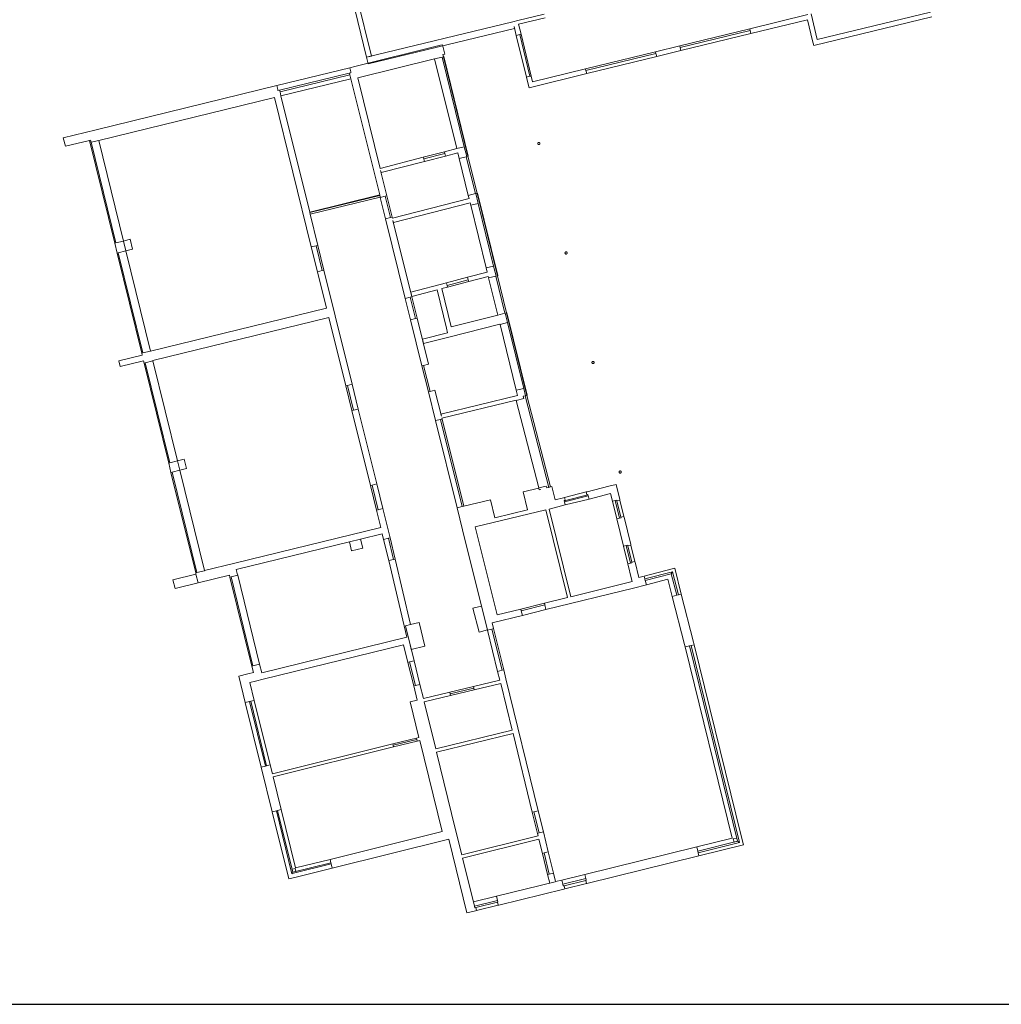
# Model space of a CAD drawing. Header units: metres. Extents: x 0 to 0.84, y 0 to 0.594.
# Tile 27 of 29: x 0.688 to 0.746, y 0.21 to 0.268. Entities that reach past the tile are written whole.
import ezdxf

# ---------------------------------------------------------------- set-up
doc = ezdxf.new("R2010")
doc.units = ezdxf.units.M
doc.linetypes.add('Cerchovana', pattern=[0.27, 0.15, -0.06, 0, -0.06])
doc.linetypes.add('Teckovana 0.5x', pattern=[0.04, 0, -0.04])
for name, color, linetype, lineweight in [('Architektur Allgemein', 7, 'Continuous', 25), ('Fensterbrüstung', 7, 'Continuous', 25), ('Legende_ Beschreibung', 7, 'Continuous', 25), ('Seitenfläche', 7, 'Continuous', 25), ('Stütze', 7, 'Continuous', 50), ('Wand', 7, 'Continuous', 50), ('Wand Mauerwerk tragend', 7, 'Continuous', 70)]:
    doc.layers.add(name, color=color, linetype=linetype, lineweight=lineweight)

msp = doc.modelspace()

# ---------------------------------------------------------------- linework, layer by layer
at = {"layer": 'Architektur Allgemein', "color": 7, "linetype": 'Continuous', "lineweight": 13, "transparency": 33554687}
for p, q in [((0.730069, 0.219789), (0.729868, 0.219739)), ((0.730069, 0.219789), (0.729868, 0.219739)), ((0.729868, 0.219739), (0.729914, 0.219552)), ((0.729868, 0.219739), (0.729868, 0.219739)), ((0.729914, 0.219552), (0.729868, 0.219739)), ((0.729914, 0.219552), (0.730115, 0.219601)), ((0.730115, 0.219601), (0.729914, 0.219552)), ((0.729914, 0.219552), (0.729914, 0.219552)), ((0.730115, 0.219601), (0.730069, 0.219789)), ((0.730069, 0.219789), (0.730069, 0.219789)), ((0.730069, 0.219789), (0.730115, 0.219601)), ((0.730115, 0.219601), (0.730115, 0.219601)), ((0.704056, 0.218004), (0.703876, 0.21796)), ((0.704056, 0.218004), (0.703876, 0.21796)), ((0.703876, 0.21796), (0.703918, 0.217786)), ((0.703876, 0.21796), (0.703876, 0.21796)), ((0.703918, 0.217786), (0.703876, 0.21796)), ((0.703918, 0.217786), (0.704098, 0.21783)), ((0.704098, 0.21783), (0.703918, 0.217786)), ((0.703918, 0.217786), (0.703918, 0.217786)), ((0.704098, 0.21783), (0.704056, 0.218004)), ((0.704056, 0.218004), (0.704056, 0.218004)), ((0.704056, 0.218004), (0.704098, 0.21783)), ((0.704098, 0.21783), (0.704098, 0.21783))]:
    msp.add_line(p, q, dxfattribs=at)
at = {"layer": 'Fensterbrüstung', "color": 7, "linetype": 'Cerchovana', "lineweight": 13, "transparency": 33554687}
for p, q in [((0.721121, 0.217651), (0.719761, 0.217317)), ((0.719947, 0.216803), (0.721223, 0.217118)), ((0.715919, 0.216371), (0.71456, 0.216036)), ((0.714745, 0.215522), (0.716021, 0.215837))]:
    msp.add_line(p, q, dxfattribs=at)
at = {"layer": 'Legende_ Beschreibung', "color": 7, "linetype": 'Continuous', "lineweight": 25, "transparency": 33554687}
msp.add_line((0.655, 0.21), (0.83, 0.21), dxfattribs=at)
at = {"layer": 'Seitenfläche', "color": 7, "linetype": 'Continuous', "lineweight": 13, "transparency": 33554687}
for p, q in [((0.712789, 0.265828), (0.712762, 0.265939)), ((0.712762, 0.265939), (0.712789, 0.265828)), ((0.714239, 0.259949), (0.712789, 0.265828)), ((0.712789, 0.265828), (0.714239, 0.259949)), ((0.715972, 0.252916), (0.714776, 0.257771)), ((0.714776, 0.257771), (0.715972, 0.252916)), ((0.71771, 0.245869), (0.716512, 0.250725)), ((0.716512, 0.250725), (0.71771, 0.245869))]:
    msp.add_line(p, q, dxfattribs=at)
at = {"layer": 'Stütze', "color": 7, "linetype": 'Continuous', "lineweight": 13, "transparency": 33554687}
for p, q in [((0.718349, 0.260717), (0.718347, 0.260706)), ((0.718347, 0.260706), (0.718347, 0.260695)), ((0.718347, 0.260695), (0.718349, 0.260684)), ((0.718352, 0.260728), (0.718349, 0.260717)), ((0.718349, 0.260684), (0.718352, 0.260673)), ((0.718358, 0.260737), (0.718352, 0.260728)), ((0.718352, 0.260673), (0.718358, 0.260663)), ((0.718365, 0.260746), (0.718358, 0.260737)), ((0.718358, 0.260663), (0.718365, 0.260655)), ((0.718374, 0.260753), (0.718365, 0.260746)), ((0.718365, 0.260655), (0.718374, 0.260648)), ((0.718384, 0.260759), (0.718374, 0.260753)), ((0.718374, 0.260648), (0.718384, 0.260642)), ((0.718394, 0.260763), (0.718384, 0.260759)), ((0.718384, 0.260642), (0.718394, 0.260638)), ((0.718405, 0.260764), (0.718394, 0.260763)), ((0.718394, 0.260638), (0.718405, 0.260636)), ((0.718416, 0.260764), (0.718405, 0.260764)), ((0.718405, 0.260636), (0.718416, 0.260636)), ((0.718427, 0.260763), (0.718416, 0.260764)), ((0.718416, 0.260636), (0.718427, 0.260638)), ((0.718438, 0.260759), (0.718427, 0.260763)), ((0.718427, 0.260638), (0.718438, 0.260642)), ((0.718448, 0.260753), (0.718438, 0.260759)), ((0.718438, 0.260642), (0.718448, 0.260648)), ((0.718456, 0.260746), (0.718448, 0.260753)), ((0.718448, 0.260648), (0.718456, 0.260655)), ((0.718464, 0.260737), (0.718456, 0.260746)), ((0.718456, 0.260655), (0.718464, 0.260663)), ((0.718469, 0.260728), (0.718464, 0.260737)), ((0.718464, 0.260663), (0.718469, 0.260673)), ((0.718473, 0.260717), (0.718469, 0.260728)), ((0.718469, 0.260673), (0.718473, 0.260684)), ((0.718475, 0.260706), (0.718473, 0.260717)), ((0.718473, 0.260684), (0.718475, 0.260695)), ((0.718475, 0.260695), (0.718475, 0.260706)), ((0.694341, 0.255059), (0.693938, 0.25496)), ((0.693938, 0.25496), (0.694081, 0.254376)), ((0.694484, 0.254475), (0.694341, 0.255059)), ((0.694081, 0.254376), (0.694082, 0.254376)), ((0.694082, 0.254376), (0.694484, 0.254475)), ((0.719956, 0.254272), (0.719954, 0.254261)), ((0.719954, 0.254261), (0.719954, 0.25425)), ((0.719954, 0.25425), (0.719956, 0.254239)), ((0.71996, 0.254283), (0.719956, 0.254272)), ((0.719956, 0.254239), (0.71996, 0.254229)), ((0.719966, 0.254293), (0.71996, 0.254283)), ((0.71996, 0.254229), (0.719966, 0.254219)), ((0.719973, 0.254301), (0.719966, 0.254293)), ((0.719966, 0.254219), (0.719973, 0.25421)), ((0.719982, 0.254309), (0.719973, 0.254301)), ((0.719973, 0.25421), (0.719982, 0.254203)), ((0.719991, 0.254314), (0.719982, 0.254309)), ((0.719982, 0.254203), (0.719991, 0.254197)), ((0.720002, 0.254318), (0.719991, 0.254314)), ((0.719991, 0.254197), (0.720002, 0.254193)), ((0.720013, 0.25432), (0.720002, 0.254318)), ((0.720002, 0.254193), (0.720013, 0.254192)), ((0.720024, 0.25432), (0.720013, 0.25432)), ((0.720013, 0.254192), (0.720024, 0.254192)), ((0.720035, 0.254318), (0.720024, 0.25432)), ((0.720024, 0.254192), (0.720035, 0.254193)), ((0.720046, 0.254314), (0.720035, 0.254318)), ((0.720035, 0.254193), (0.720046, 0.254197)), ((0.720055, 0.254309), (0.720046, 0.254314)), ((0.720046, 0.254197), (0.720055, 0.254203)), ((0.720064, 0.254301), (0.720055, 0.254309)), ((0.720055, 0.254203), (0.720064, 0.25421)), ((0.720071, 0.254293), (0.720064, 0.254301)), ((0.720064, 0.25421), (0.720071, 0.254219)), ((0.720077, 0.254283), (0.720071, 0.254293)), ((0.720071, 0.254219), (0.720077, 0.254229)), ((0.720081, 0.254272), (0.720077, 0.254283)), ((0.720077, 0.254229), (0.720081, 0.254239)), ((0.720083, 0.254261), (0.720081, 0.254272)), ((0.720081, 0.254239), (0.720083, 0.25425)), ((0.720083, 0.25425), (0.720083, 0.254261)), ((0.721544, 0.24782), (0.721542, 0.247809)), ((0.721542, 0.247809), (0.721542, 0.247798)), ((0.721542, 0.247798), (0.721544, 0.247787)), ((0.721548, 0.247831), (0.721544, 0.24782)), ((0.721544, 0.247787), (0.721548, 0.247777)), ((0.721554, 0.247841), (0.721548, 0.247831)), ((0.721548, 0.247777), (0.721554, 0.247767)), ((0.721561, 0.247849), (0.721554, 0.247841)), ((0.721554, 0.247767), (0.721561, 0.247758)), ((0.72157, 0.247857), (0.721561, 0.247849)), ((0.721561, 0.247758), (0.72157, 0.247751)), ((0.721579, 0.247862), (0.72157, 0.247857)), ((0.72157, 0.247751), (0.721579, 0.247745)), ((0.72159, 0.247866), (0.721579, 0.247862)), ((0.721579, 0.247745), (0.72159, 0.247742)), ((0.721601, 0.247868), (0.72159, 0.247866)), ((0.72159, 0.247742), (0.721601, 0.24774)), ((0.721612, 0.247868), (0.721601, 0.247868)), ((0.721601, 0.24774), (0.721612, 0.24774)), ((0.721623, 0.247866), (0.721612, 0.247868)), ((0.721612, 0.24774), (0.721623, 0.247742)), ((0.721634, 0.247862), (0.721623, 0.247866)), ((0.721623, 0.247742), (0.721634, 0.247745)), ((0.721644, 0.247857), (0.721634, 0.247862)), ((0.721634, 0.247745), (0.721644, 0.247751)), ((0.721652, 0.247849), (0.721644, 0.247857)), ((0.721644, 0.247751), (0.721652, 0.247758)), ((0.721659, 0.247841), (0.721652, 0.247849)), ((0.721652, 0.247758), (0.721659, 0.247767)), ((0.721665, 0.247831), (0.721659, 0.247841)), ((0.721659, 0.247767), (0.721665, 0.247777)), ((0.721669, 0.24782), (0.721665, 0.247831)), ((0.721665, 0.247777), (0.721669, 0.247787)), ((0.721671, 0.247809), (0.721669, 0.24782)), ((0.721669, 0.247787), (0.721671, 0.247798)), ((0.721671, 0.247798), (0.721671, 0.247809)), ((0.697524, 0.242101), (0.697122, 0.242003)), ((0.697122, 0.242003), (0.697255, 0.24146)), ((0.697657, 0.241558), (0.697524, 0.242101)), ((0.697255, 0.24146), (0.697657, 0.241558)), ((0.697255, 0.24146), (0.697255, 0.24146)), ((0.723143, 0.24137), (0.723142, 0.241359)), ((0.723142, 0.241359), (0.723142, 0.241348)), ((0.723142, 0.241348), (0.723143, 0.241337)), ((0.723147, 0.241381), (0.723143, 0.24137)), ((0.723143, 0.241337), (0.723147, 0.241326)), ((0.723153, 0.241391), (0.723147, 0.241381)), ((0.723147, 0.241326), (0.723153, 0.241317)), ((0.72316, 0.241399), (0.723153, 0.241391)), ((0.723153, 0.241317), (0.72316, 0.241308)), ((0.723169, 0.241406), (0.72316, 0.241399)), ((0.72316, 0.241308), (0.723169, 0.241301)), ((0.723178, 0.241412), (0.723169, 0.241406)), ((0.723169, 0.241301), (0.723178, 0.241295)), ((0.723189, 0.241416), (0.723178, 0.241412)), ((0.723178, 0.241295), (0.723189, 0.241291)), ((0.7232, 0.241418), (0.723189, 0.241416)), ((0.723189, 0.241291), (0.7232, 0.241289)), ((0.723211, 0.241418), (0.7232, 0.241418)), ((0.7232, 0.241289), (0.723211, 0.241289)), ((0.723222, 0.241416), (0.723211, 0.241418)), ((0.723211, 0.241289), (0.723222, 0.241291)), ((0.723233, 0.241412), (0.723222, 0.241416)), ((0.723222, 0.241291), (0.723233, 0.241295)), ((0.723243, 0.241406), (0.723233, 0.241412)), ((0.723233, 0.241295), (0.723243, 0.241301)), ((0.723251, 0.241399), (0.723243, 0.241406)), ((0.723243, 0.241301), (0.723251, 0.241308)), ((0.723259, 0.241391), (0.723251, 0.241399)), ((0.723251, 0.241308), (0.723259, 0.241317)), ((0.723264, 0.241381), (0.723259, 0.241391)), ((0.723259, 0.241317), (0.723264, 0.241326)), ((0.723268, 0.24137), (0.723264, 0.241381)), ((0.723264, 0.241326), (0.723268, 0.241337)), ((0.72327, 0.241359), (0.723268, 0.24137)), ((0.723268, 0.241337), (0.72327, 0.241348)), ((0.72327, 0.241348), (0.72327, 0.241359)), ((0.707907, 0.237398), (0.707255, 0.237238)), ((0.707255, 0.237238), (0.707384, 0.236711)), ((0.708037, 0.236871), (0.707907, 0.237398)), ((0.707384, 0.236711), (0.708037, 0.236871)), ((0.715032, 0.233456), (0.714533, 0.233329)), ((0.714533, 0.233329), (0.714889, 0.231927)), ((0.715387, 0.232053), (0.715032, 0.233456)), ((0.710862, 0.232373), (0.710555, 0.232297)), ((0.710555, 0.232297), (0.710716, 0.231643)), ((0.71136, 0.232496), (0.710862, 0.232373)), ((0.711706, 0.231091), (0.71136, 0.232496)), ((0.714889, 0.231927), (0.715387, 0.232053)), ((0.715387, 0.232053), (0.715387, 0.232053)), ((0.710716, 0.231643), (0.710809, 0.231269)), ((0.710809, 0.231269), (0.710902, 0.230893)), ((0.710902, 0.230893), (0.711706, 0.231091))]:
    msp.add_line(p, q, dxfattribs=at)
at = {"layer": 'Wand', "color": 7, "linetype": 'Continuous', "lineweight": 13, "transparency": 33554687}
for p, q in [((0.705975, 0.275224), (0.70827, 0.265781)), ((0.708548, 0.265848), (0.706253, 0.275292)), ((0.718727, 0.268316), (0.717169, 0.267941)), ((0.71722, 0.267733), (0.718777, 0.268108)), ((0.734269, 0.268294), (0.730841, 0.267458)), ((0.730909, 0.26718), (0.73424, 0.267992)), ((0.73424, 0.267992), (0.73454, 0.266757)), ((0.734818, 0.266825), (0.73445, 0.268338)), ((0.734607, 0.266479), (0.741562, 0.26817)), ((0.741495, 0.268447), (0.734818, 0.266825)), ((0.716891, 0.267874), (0.70827, 0.265781)), ((0.708365, 0.265392), (0.716986, 0.267485)), ((0.717169, 0.267941), (0.716891, 0.267874)), ((0.716891, 0.267874), (0.716891, 0.267874)), ((0.716986, 0.267485), (0.716959, 0.267596)), ((0.716959, 0.267596), (0.717087, 0.267068)), ((0.717365, 0.267136), (0.71722, 0.267733)), ((0.730865, 0.26736), (0.730841, 0.267458)), ((0.717295, 0.267119), (0.717087, 0.267068)), ((0.717365, 0.267136), (0.717295, 0.267119)), ((0.730909, 0.26718), (0.730865, 0.26736)), ((0.712625, 0.266494), (0.707578, 0.265238)), ((0.712736, 0.266522), (0.712625, 0.266494)), ((0.712874, 0.265967), (0.712736, 0.266522)), ((0.726719, 0.266452), (0.72529, 0.266103)), ((0.726719, 0.266452), (0.726743, 0.266355)), ((0.726743, 0.266355), (0.726787, 0.266174)), ((0.73454, 0.266757), (0.734607, 0.266479)), ((0.707742, 0.264572), (0.71227, 0.265699)), ((0.70827, 0.265781), (0.708548, 0.265848)), ((0.70827, 0.265781), (0.708365, 0.265392)), ((0.71227, 0.265699), (0.712272, 0.265688)), ((0.712716, 0.265797), (0.712272, 0.265688)), ((0.712792, 0.265816), (0.712716, 0.265797)), ((0.712762, 0.265939), (0.712874, 0.265967)), ((0.712789, 0.265828), (0.712762, 0.265939)), ((0.712792, 0.265816), (0.712789, 0.265828)), ((0.725313, 0.266006), (0.72529, 0.266103)), ((0.725357, 0.265826), (0.725313, 0.266006)), ((0.725357, 0.265826), (0.726787, 0.266174)), ((0.707578, 0.265238), (0.707275, 0.265164)), ((0.707332, 0.264928), (0.707275, 0.265164)), ((0.707332, 0.264928), (0.707275, 0.265164)), ((0.721168, 0.265098), (0.718045, 0.264336)), ((0.721168, 0.265098), (0.721191, 0.265001)), ((0.707346, 0.264872), (0.707249, 0.264848)), ((0.707249, 0.264848), (0.707273, 0.264751)), ((0.707273, 0.264751), (0.70733, 0.264515)), ((0.70733, 0.264515), (0.707344, 0.264519)), ((0.707346, 0.264872), (0.707332, 0.264928)), ((0.707344, 0.264519), (0.709037, 0.257677)), ((0.709063, 0.259236), (0.707742, 0.264572)), ((0.717684, 0.264611), (0.717892, 0.264662)), ((0.717684, 0.264611), (0.717768, 0.264268)), ((0.717835, 0.263991), (0.721235, 0.26482)), ((0.717892, 0.264662), (0.717962, 0.264679)), ((0.718045, 0.264336), (0.717962, 0.264679)), ((0.721191, 0.265001), (0.721235, 0.26482)), ((0.702973, 0.264111), (0.692329, 0.261508)), ((0.702973, 0.264111), (0.703031, 0.263875)), ((0.702973, 0.264111), (0.703031, 0.263875)), ((0.717768, 0.264268), (0.717835, 0.263991)), ((0.692483, 0.260884), (0.702833, 0.263415)), ((0.702833, 0.263415), (0.705007, 0.254608)), ((0.703031, 0.263875), (0.703044, 0.26382)), ((0.703141, 0.263844), (0.703044, 0.26382)), ((0.703165, 0.263747), (0.703141, 0.263844)), ((0.703223, 0.263511), (0.703165, 0.263747)), ((0.703222, 0.26351), (0.703223, 0.263511)), ((0.704913, 0.25666), (0.703222, 0.26351)), ((0.692329, 0.261508), (0.6904, 0.261036)), ((0.6904, 0.261036), (0.690521, 0.260544)), ((0.690521, 0.260544), (0.691937, 0.26089)), ((0.691937, 0.26089), (0.691939, 0.260883)), ((0.692008, 0.2609), (0.691939, 0.260883)), ((0.692008, 0.2609), (0.692039, 0.260775)), ((0.692039, 0.260775), (0.692483, 0.260884)), ((0.714019, 0.260512), (0.713575, 0.260403)), ((0.714162, 0.25993), (0.714019, 0.260512)), ((0.711604, 0.259893), (0.709063, 0.259236)), ((0.711604, 0.259893), (0.711629, 0.259796)), ((0.713575, 0.260402), (0.712849, 0.260214)), ((0.712874, 0.260117), (0.712849, 0.260214)), ((0.712913, 0.259965), (0.712874, 0.260117)), ((0.712913, 0.259965), (0.713637, 0.260152)), ((0.713575, 0.260403), (0.713575, 0.260402)), ((0.713637, 0.260152), (0.713719, 0.25982)), ((0.713719, 0.25982), (0.714142, 0.259925)), ((0.714142, 0.259925), (0.714162, 0.25993)), ((0.709125, 0.258986), (0.711669, 0.259643)), ((0.711629, 0.259796), (0.711669, 0.259643)), ((0.709094, 0.259111), (0.709094, 0.259111)), ((0.709094, 0.259111), (0.709125, 0.258986)), ((0.709463, 0.25762), (0.709094, 0.259111)), ((0.709037, 0.257677), (0.709068, 0.257552)), ((0.709068, 0.257552), (0.709075, 0.257524)), ((0.709366, 0.257596), (0.709075, 0.257524)), ((0.709463, 0.25762), (0.709366, 0.257596)), ((0.714677, 0.257752), (0.714254, 0.257648)), ((0.714254, 0.257648), (0.714255, 0.257643)), ((0.714255, 0.257643), (0.7143, 0.257461)), ((0.714698, 0.257758), (0.714677, 0.257752)), ((0.714699, 0.257752), (0.714698, 0.257758)), ((0.714841, 0.257175), (0.714699, 0.257752)), ((0.7143, 0.257461), (0.709789, 0.256303)), ((0.709851, 0.256053), (0.714362, 0.257211)), ((0.714362, 0.257211), (0.714398, 0.257066)), ((0.714398, 0.257066), (0.714841, 0.257175)), ((0.704918, 0.256661), (0.704913, 0.25666)), ((0.704918, 0.256661), (0.704924, 0.256633)), ((0.704924, 0.256633), (0.704948, 0.256536)), ((0.704944, 0.256535), (0.704948, 0.256536)), ((0.705396, 0.254703), (0.704944, 0.256535)), ((0.709384, 0.256276), (0.709675, 0.256348)), ((0.709675, 0.256348), (0.709772, 0.256372)), ((0.709789, 0.256303), (0.709772, 0.256372)), ((0.709384, 0.256276), (0.710547, 0.251574)), ((0.70982, 0.256178), (0.70982, 0.256178)), ((0.70982, 0.256178), (0.709851, 0.256053)), ((0.710936, 0.25167), (0.70982, 0.256178)), ((0.693425, 0.254834), (0.693494, 0.254851)), ((0.693425, 0.254834), (0.693568, 0.25425)), ((0.693494, 0.254851), (0.693938, 0.25496)), ((0.694081, 0.254376), (0.693938, 0.25496)), ((0.705299, 0.254679), (0.705007, 0.254608)), ((0.705396, 0.254703), (0.705299, 0.254679)), ((0.693638, 0.254267), (0.693568, 0.25425)), ((0.694082, 0.254376), (0.693638, 0.254267)), ((0.694082, 0.254376), (0.694081, 0.254376)), ((0.715752, 0.25348), (0.715308, 0.253371)), ((0.715896, 0.252898), (0.715752, 0.25348)), ((0.705367, 0.253151), (0.705658, 0.253223)), ((0.705367, 0.253151), (0.705899, 0.250995)), ((0.705658, 0.253223), (0.705755, 0.253247)), ((0.706421, 0.250549), (0.705755, 0.253247)), ((0.715369, 0.253124), (0.714219, 0.252824)), ((0.714284, 0.252575), (0.715431, 0.252875)), ((0.715308, 0.253371), (0.715369, 0.253124)), ((0.715431, 0.252875), (0.715452, 0.252788)), ((0.715452, 0.252788), (0.715875, 0.252892)), ((0.715875, 0.252892), (0.715896, 0.252898)), ((0.712975, 0.252498), (0.710867, 0.251948)), ((0.712975, 0.252498), (0.713014, 0.252346)), ((0.713014, 0.252346), (0.71304, 0.25225)), ((0.714258, 0.252672), (0.714219, 0.252824)), ((0.714284, 0.252575), (0.714258, 0.252672)), ((0.710867, 0.251948), (0.710929, 0.251698)), ((0.710929, 0.251698), (0.712422, 0.252088)), ((0.712422, 0.252088), (0.712973, 0.249828)), ((0.712698, 0.25216), (0.71304, 0.25225)), ((0.71325, 0.249899), (0.712698, 0.25216)), ((0.710839, 0.251646), (0.710547, 0.251574)), ((0.710936, 0.25167), (0.710839, 0.251646)), ((0.705899, 0.250995), (0.695534, 0.248466)), ((0.706414, 0.250547), (0.706421, 0.250549)), ((0.707412, 0.246521), (0.706414, 0.250547)), ((0.715992, 0.250596), (0.71325, 0.249899)), ((0.716414, 0.250705), (0.715991, 0.250601)), ((0.715991, 0.250601), (0.715992, 0.250596)), ((0.716435, 0.25071), (0.716414, 0.250705)), ((0.716436, 0.250706), (0.716435, 0.25071)), ((0.716572, 0.250155), (0.716436, 0.250706)), ((0.695667, 0.247925), (0.706033, 0.250454)), ((0.706033, 0.250454), (0.70604, 0.250456)), ((0.70604, 0.250456), (0.707038, 0.246428)), ((0.710856, 0.250326), (0.711148, 0.250398)), ((0.710856, 0.250326), (0.71153, 0.247606)), ((0.711148, 0.250398), (0.711245, 0.250422)), ((0.711918, 0.247702), (0.711245, 0.250422)), ((0.713102, 0.249301), (0.716122, 0.250069)), ((0.716122, 0.250069), (0.716128, 0.250046)), ((0.716128, 0.250046), (0.716572, 0.250155)), ((0.713041, 0.249551), (0.711554, 0.249172)), ((0.712973, 0.249828), (0.713041, 0.249551)), ((0.711554, 0.249172), (0.711616, 0.248923)), ((0.711616, 0.248923), (0.713102, 0.249301)), ((0.695046, 0.248237), (0.693665, 0.2479)), ((0.695017, 0.248354), (0.695086, 0.248371)), ((0.695017, 0.248354), (0.695046, 0.248237)), ((0.695086, 0.248371), (0.69553, 0.24848)), ((0.695534, 0.248466), (0.69553, 0.24848)), ((0.693665, 0.2479), (0.693746, 0.247567)), ((0.693746, 0.247567), (0.695127, 0.247904)), ((0.695127, 0.247904), (0.69516, 0.247772)), ((0.695229, 0.24779), (0.69516, 0.247772)), ((0.695673, 0.247899), (0.695229, 0.24779)), ((0.695673, 0.247899), (0.695667, 0.247925)), ((0.711918, 0.247702), (0.711627, 0.24763)), ((0.711627, 0.24763), (0.71153, 0.247606)), ((0.707412, 0.246521), (0.707135, 0.246452)), ((0.707135, 0.246452), (0.707038, 0.246428)), ((0.711907, 0.246081), (0.712004, 0.246105)), ((0.711907, 0.246081), (0.712328, 0.244378)), ((0.712004, 0.246105), (0.712295, 0.246177)), ((0.712676, 0.244641), (0.712295, 0.246177)), ((0.717527, 0.24628), (0.717083, 0.24617)), ((0.717083, 0.24617), (0.717158, 0.245867)), ((0.717633, 0.24585), (0.717527, 0.24628)), ((0.717158, 0.245867), (0.712645, 0.244766)), ((0.712706, 0.244516), (0.717082, 0.245584)), ((0.717082, 0.245584), (0.717085, 0.245575)), ((0.717085, 0.245575), (0.717527, 0.245689)), ((0.717495, 0.245814), (0.717709, 0.245869)), ((0.717527, 0.245689), (0.717495, 0.245814)), ((0.717633, 0.24585), (0.717709, 0.245869)), ((0.717709, 0.245869), (0.717709, 0.245869)), ((0.707398, 0.244972), (0.707495, 0.244996)), ((0.707398, 0.244972), (0.708491, 0.240562)), ((0.707495, 0.244996), (0.707773, 0.245065)), ((0.708865, 0.240655), (0.707773, 0.245065)), ((0.712645, 0.244766), (0.712676, 0.244641)), ((0.71262, 0.244451), (0.712328, 0.244378)), ((0.712717, 0.244475), (0.71262, 0.244451)), ((0.712676, 0.244641), (0.712676, 0.244641)), ((0.712717, 0.244475), (0.712706, 0.244516)), ((0.696608, 0.241876), (0.696678, 0.241893)), ((0.696608, 0.241876), (0.696742, 0.241334)), ((0.696678, 0.241893), (0.697122, 0.242003)), ((0.697255, 0.24146), (0.697122, 0.242003)), ((0.696811, 0.241351), (0.696742, 0.241334)), ((0.697255, 0.24146), (0.696811, 0.241351)), ((0.697255, 0.24146), (0.697255, 0.24146)), ((0.708588, 0.240586), (0.708491, 0.240562)), ((0.708865, 0.240655), (0.708588, 0.240586)), ((0.718415, 0.240405), (0.717498, 0.240184)), ((0.717752, 0.239129), (0.717498, 0.240184)), ((0.718855, 0.240529), (0.718412, 0.240415)), ((0.718412, 0.240415), (0.718441, 0.240304)), ((0.718442, 0.2403), (0.718415, 0.240405)), ((0.718441, 0.240304), (0.718524, 0.240325)), ((0.718525, 0.240321), (0.718442, 0.2403)), ((0.718524, 0.240325), (0.718525, 0.240321)), ((0.718883, 0.240418), (0.718855, 0.240529)), ((0.719098, 0.240473), (0.718883, 0.240418)), ((0.719181, 0.240494), (0.719098, 0.240473)), ((0.719373, 0.239717), (0.719181, 0.240494)), ((0.721262, 0.240192), (0.721206, 0.240178)), ((0.721206, 0.240178), (0.721248, 0.240012)), ((0.722536, 0.240513), (0.721262, 0.240192)), ((0.722966, 0.240621), (0.722536, 0.240516)), ((0.722536, 0.240516), (0.722536, 0.240513)), ((0.723182, 0.239737), (0.722966, 0.240621)), ((0.715567, 0.23972), (0.713988, 0.23934)), ((0.715567, 0.23972), (0.715821, 0.238664)), ((0.719863, 0.23984), (0.719373, 0.239717)), ((0.719918, 0.239854), (0.719863, 0.23984)), ((0.719904, 0.239674), (0.71996, 0.239688)), ((0.719904, 0.239674), (0.719908, 0.23966)), ((0.719908, 0.23966), (0.719925, 0.239591)), ((0.71996, 0.239688), (0.719918, 0.239854)), ((0.719925, 0.239591), (0.719971, 0.239411)), ((0.721248, 0.240012), (0.721304, 0.240026)), ((0.721307, 0.240012), (0.721304, 0.240026)), ((0.721325, 0.239943), (0.721307, 0.240012)), ((0.72137, 0.239763), (0.721325, 0.239943)), ((0.72137, 0.239763), (0.722641, 0.240082)), ((0.722641, 0.240082), (0.722751, 0.239632)), ((0.722904, 0.239669), (0.722751, 0.239632)), ((0.723001, 0.239693), (0.722904, 0.239669)), ((0.723001, 0.239693), (0.723011, 0.239651)), ((0.723011, 0.239651), (0.723192, 0.239695)), ((0.723192, 0.239695), (0.723182, 0.239737)), ((0.708851, 0.239106), (0.708949, 0.23913)), ((0.708851, 0.239106), (0.709102, 0.238094)), ((0.708949, 0.23913), (0.709226, 0.239199)), ((0.709477, 0.238185), (0.709226, 0.239199)), ((0.713598, 0.239248), (0.71389, 0.23932)), ((0.713598, 0.239248), (0.713922, 0.23794)), ((0.71389, 0.23932), (0.713987, 0.239344)), ((0.713988, 0.23934), (0.713987, 0.239344)), ((0.714671, 0.238123), (0.718821, 0.239122)), ((0.715821, 0.238664), (0.717752, 0.239129)), ((0.718821, 0.239122), (0.720112, 0.233959)), ((0.719015, 0.23917), (0.719971, 0.239411)), ((0.720306, 0.234007), (0.719015, 0.23917)), ((0.723005, 0.238591), (0.723158, 0.238628)), ((0.723005, 0.238591), (0.723398, 0.236981)), ((0.723158, 0.238628), (0.723255, 0.238652)), ((0.723425, 0.238737), (0.723245, 0.238693)), ((0.723245, 0.238693), (0.723255, 0.238652)), ((0.723436, 0.238696), (0.723425, 0.238737)), ((0.723828, 0.237086), (0.723436, 0.238696)), ((0.709104, 0.238088), (0.700498, 0.235979)), ((0.709102, 0.238094), (0.709104, 0.238088)), ((0.709646, 0.237476), (0.709477, 0.238185)), ((0.713922, 0.23794), (0.715032, 0.233456)), ((0.715956, 0.232935), (0.714671, 0.238123)), ((0.70059, 0.235605), (0.707255, 0.237238)), ((0.707255, 0.237238), (0.707907, 0.237398)), ((0.707907, 0.237398), (0.709193, 0.237713)), ((0.709193, 0.237713), (0.709271, 0.237386)), ((0.709549, 0.237452), (0.709271, 0.237386)), ((0.709646, 0.237476), (0.709549, 0.237452)), ((0.723551, 0.237018), (0.723398, 0.236981)), ((0.723648, 0.237042), (0.723551, 0.237018)), ((0.723648, 0.237042), (0.723658, 0.237)), ((0.723658, 0.237), (0.723839, 0.237044)), ((0.723839, 0.237044), (0.723828, 0.237086)), ((0.709569, 0.236135), (0.709847, 0.236202)), ((0.709569, 0.236135), (0.710644, 0.231625)), ((0.709847, 0.236202), (0.709944, 0.236225)), ((0.710862, 0.232373), (0.709944, 0.236225)), ((0.724072, 0.236086), (0.723892, 0.236042)), ((0.724082, 0.236045), (0.724072, 0.236086)), ((0.724302, 0.235143), (0.724082, 0.236045)), ((0.698266, 0.235429), (0.69871, 0.235538)), ((0.700498, 0.23598), (0.698708, 0.235543)), ((0.69871, 0.235538), (0.698708, 0.235543)), ((0.700498, 0.235979), (0.700498, 0.23598)), ((0.700645, 0.235383), (0.70059, 0.235605)), ((0.723652, 0.23594), (0.723805, 0.235977)), ((0.723652, 0.23594), (0.723873, 0.235034)), ((0.723805, 0.235977), (0.723902, 0.236001)), ((0.723892, 0.236042), (0.723902, 0.236001)), ((0.725891, 0.235546), (0.724617, 0.235223)), ((0.726417, 0.23568), (0.725891, 0.235546)), ((0.726417, 0.23568), (0.726417, 0.23568)), ((0.726804, 0.234157), (0.726417, 0.23568)), ((0.698215, 0.235335), (0.696855, 0.235003)), ((0.696855, 0.235003), (0.696981, 0.23449)), ((0.698197, 0.235411), (0.698198, 0.235412)), ((0.698197, 0.235411), (0.698215, 0.235335)), ((0.698198, 0.235412), (0.698266, 0.235429)), ((0.698215, 0.235335), (0.698216, 0.235335)), ((0.698342, 0.234822), (0.698215, 0.235335)), ((0.698216, 0.235335), (0.698342, 0.234822)), ((0.698342, 0.234822), (0.700187, 0.235272)), ((0.700187, 0.235272), (0.700215, 0.235156)), ((0.700284, 0.235173), (0.700215, 0.235156)), ((0.700673, 0.235269), (0.700284, 0.235173)), ((0.700673, 0.235269), (0.700645, 0.235383)), ((0.723907, 0.234895), (0.720306, 0.234007)), ((0.723873, 0.235034), (0.723907, 0.234895)), ((0.724617, 0.235223), (0.724302, 0.235143)), ((0.724617, 0.235223), (0.724659, 0.235057)), ((0.724659, 0.235057), (0.724684, 0.23496)), ((0.724684, 0.23496), (0.724747, 0.23471)), ((0.724747, 0.23471), (0.726021, 0.235034)), ((0.726021, 0.235034), (0.726278, 0.234023)), ((0.696981, 0.23449), (0.698342, 0.234822)), ((0.718831, 0.233246), (0.723998, 0.23452)), ((0.723998, 0.23452), (0.724747, 0.23471)), ((0.723998, 0.23452), (0.723998, 0.23452)), ((0.720112, 0.233959), (0.718739, 0.233621)), ((0.726278, 0.234023), (0.726541, 0.23409)), ((0.726278, 0.234023), (0.726997, 0.23119)), ((0.726541, 0.23409), (0.726638, 0.234115)), ((0.726638, 0.234115), (0.726804, 0.234157)), ((0.727524, 0.231322), (0.726804, 0.234157)), ((0.715032, 0.233456), (0.715386, 0.232059)), ((0.717352, 0.233279), (0.715956, 0.232935)), ((0.717352, 0.233279), (0.717376, 0.233182)), ((0.717376, 0.233182), (0.717444, 0.232904)), ((0.718763, 0.233524), (0.718739, 0.233621)), ((0.718831, 0.233246), (0.718763, 0.233524)), ((0.715669, 0.232467), (0.717444, 0.232904)), ((0.710555, 0.232297), (0.710862, 0.232373)), ((0.710716, 0.231643), (0.710555, 0.232297)), ((0.715386, 0.232059), (0.715387, 0.232053)), ((0.715387, 0.232053), (0.715391, 0.232039)), ((0.715387, 0.232053), (0.715387, 0.232053)), ((0.715654, 0.232103), (0.715391, 0.232039)), ((0.715751, 0.232127), (0.715654, 0.232103)), ((0.715751, 0.232127), (0.715669, 0.232467)), ((0.710644, 0.231625), (0.702089, 0.229517)), ((0.710809, 0.231269), (0.710716, 0.231643)), ((0.702181, 0.229142), (0.710448, 0.23118)), ((0.710448, 0.23118), (0.710704, 0.23014)), ((0.711065, 0.230229), (0.710809, 0.231269)), ((0.726997, 0.23119), (0.727031, 0.231053)), ((0.727281, 0.231115), (0.727031, 0.231053)), ((0.727031, 0.231053), (0.729804, 0.219789)), ((0.727378, 0.231138), (0.727281, 0.231115)), ((0.727558, 0.231183), (0.727378, 0.231138)), ((0.727558, 0.231183), (0.727524, 0.231322)), ((0.730331, 0.219919), (0.727558, 0.231183)), ((0.701503, 0.229926), (0.701572, 0.229943)), ((0.701503, 0.229926), (0.701597, 0.229543)), ((0.701572, 0.229943), (0.701961, 0.230039)), ((0.702089, 0.229517), (0.701961, 0.230039)), ((0.710801, 0.230164), (0.710704, 0.23014)), ((0.711065, 0.230229), (0.710801, 0.230164)), ((0.715983, 0.22961), (0.716247, 0.229674)), ((0.716247, 0.229674), (0.716344, 0.229698)), ((0.716473, 0.22917), (0.716344, 0.229698)), ((0.701264, 0.229461), (0.700737, 0.229331)), ((0.700737, 0.229331), (0.701122, 0.22777)), ((0.701597, 0.229543), (0.701264, 0.229461)), ((0.701724, 0.22903), (0.702181, 0.229142)), ((0.702181, 0.229142), (0.702181, 0.229142)), ((0.715983, 0.22961), (0.716112, 0.229083)), ((0.718377, 0.221404), (0.716473, 0.22917)), ((0.701391, 0.228948), (0.701724, 0.22903)), ((0.701649, 0.2279), (0.701391, 0.228948)), ((0.711046, 0.228753), (0.711143, 0.228777)), ((0.711046, 0.228753), (0.711251, 0.227918)), ((0.711143, 0.228777), (0.711406, 0.228841)), ((0.711612, 0.228005), (0.711406, 0.228841)), ((0.716112, 0.229083), (0.714558, 0.228711)), ((0.714581, 0.228614), (0.714558, 0.228711)), ((0.714604, 0.228516), (0.714581, 0.228614)), ((0.714604, 0.228516), (0.716173, 0.228893)), ((0.716173, 0.228893), (0.716844, 0.226155)), ((0.713168, 0.228378), (0.711612, 0.228005)), ((0.71166, 0.227811), (0.713215, 0.228184)), ((0.713168, 0.228378), (0.713192, 0.228281)), ((0.713192, 0.228281), (0.713215, 0.228184)), ((0.701371, 0.227831), (0.701122, 0.22777)), ((0.701441, 0.227848), (0.701371, 0.227831)), ((0.701649, 0.2279), (0.701441, 0.227848)), ((0.711251, 0.227918), (0.710834, 0.227818)), ((0.710834, 0.227818), (0.711351, 0.22572)), ((0.71234, 0.22505), (0.71166, 0.227811)), ((0.711351, 0.22572), (0.711201, 0.225682)), ((0.711222, 0.225599), (0.711201, 0.225682)), ((0.716844, 0.226155), (0.71234, 0.22505)), ((0.712388, 0.224856), (0.716892, 0.225961)), ((0.716892, 0.225961), (0.71803, 0.221319)), ((0.709815, 0.225338), (0.702714, 0.223574)), ((0.702758, 0.223394), (0.709859, 0.225158)), ((0.709815, 0.225338), (0.709835, 0.225255)), ((0.709835, 0.225255), (0.709859, 0.225158)), ((0.711246, 0.225502), (0.711222, 0.225599)), ((0.711246, 0.225502), (0.711396, 0.225539)), ((0.711396, 0.225539), (0.712717, 0.220172)), ((0.713494, 0.220364), (0.712388, 0.224856)), ((0.702057, 0.223969), (0.702307, 0.22403)), ((0.702057, 0.223969), (0.702704, 0.221341)), ((0.702307, 0.22403), (0.702376, 0.224048)), ((0.702376, 0.224048), (0.702585, 0.224099)), ((0.702714, 0.223574), (0.702585, 0.224099)), ((0.703232, 0.221471), (0.702758, 0.223394)), ((0.702954, 0.221403), (0.702704, 0.221341)), ((0.702704, 0.221341), (0.703678, 0.217388)), ((0.703023, 0.22142), (0.702954, 0.221403)), ((0.703232, 0.221471), (0.703023, 0.22142)), ((0.704078, 0.218032), (0.703232, 0.221471)), ((0.718127, 0.221343), (0.71803, 0.221319)), ((0.718377, 0.221404), (0.718127, 0.221343)), ((0.712717, 0.220172), (0.706116, 0.218536)), ((0.713877, 0.218808), (0.713494, 0.220364)), ((0.718374, 0.219916), (0.713877, 0.218808)), ((0.718336, 0.22007), (0.718433, 0.220094)), ((0.718336, 0.22007), (0.718374, 0.219916)), ((0.718433, 0.220094), (0.718683, 0.220156)), ((0.718972, 0.218976), (0.718683, 0.220156)), ((0.730461, 0.219392), (0.730331, 0.219919)), ((0.706243, 0.218023), (0.713107, 0.219724)), ((0.713107, 0.219724), (0.714176, 0.215382)), ((0.713925, 0.218614), (0.718422, 0.219721)), ((0.718422, 0.219721), (0.718625, 0.218891)), ((0.727719, 0.219276), (0.721121, 0.217651)), ((0.729804, 0.219789), (0.727719, 0.219276)), ((0.727719, 0.219276), (0.727781, 0.219026)), ((0.727849, 0.218749), (0.730461, 0.219392)), ((0.730461, 0.219392), (0.730461, 0.219392)), ((0.718722, 0.218915), (0.718625, 0.218891)), ((0.718972, 0.218976), (0.718722, 0.218915)), ((0.721251, 0.217124), (0.727849, 0.218749)), ((0.727781, 0.219026), (0.727805, 0.218929)), ((0.727805, 0.218929), (0.727849, 0.218749)), ((0.706116, 0.218536), (0.704078, 0.218032)), ((0.706164, 0.218342), (0.706116, 0.218536)), ((0.706181, 0.218273), (0.706164, 0.218342)), ((0.706243, 0.218023), (0.706181, 0.218273)), ((0.71456, 0.216036), (0.713925, 0.218614)), ((0.703678, 0.217388), (0.704205, 0.217518)), ((0.704205, 0.217518), (0.706243, 0.218023)), ((0.718931, 0.217642), (0.719029, 0.217666)), ((0.718931, 0.217642), (0.719054, 0.217143)), ((0.719029, 0.217666), (0.719278, 0.217727)), ((0.719401, 0.217228), (0.719278, 0.217727)), ((0.721182, 0.217402), (0.721121, 0.217651)), ((0.721182, 0.217402), (0.721121, 0.217651)), ((0.703678, 0.217388), (0.703678, 0.217388)), ((0.719371, 0.21722), (0.715919, 0.216371)), ((0.719054, 0.217143), (0.719371, 0.21722)), ((0.719761, 0.217317), (0.719401, 0.217228)), ((0.719761, 0.217317), (0.719823, 0.217067)), ((0.719761, 0.217317), (0.719823, 0.217067)), ((0.719823, 0.217067), (0.719847, 0.21697)), ((0.719902, 0.216984), (0.719847, 0.21697)), ((0.719947, 0.216803), (0.719902, 0.216984)), ((0.721206, 0.217305), (0.721178, 0.217298)), ((0.721178, 0.217298), (0.721223, 0.217118)), ((0.721206, 0.217305), (0.721182, 0.217402)), ((0.721223, 0.217118), (0.721251, 0.217124)), ((0.71598, 0.216121), (0.715919, 0.216371)), ((0.71598, 0.216121), (0.715919, 0.216371)), ((0.716049, 0.215844), (0.719891, 0.21679)), ((0.719891, 0.21679), (0.719947, 0.216803)), ((0.714621, 0.215786), (0.71456, 0.216036)), ((0.714645, 0.215689), (0.714621, 0.215786)), ((0.716004, 0.216024), (0.715977, 0.216017)), ((0.715977, 0.216017), (0.716021, 0.215837)), ((0.716004, 0.216024), (0.71598, 0.216121)), ((0.716021, 0.215837), (0.716049, 0.215844)), ((0.714176, 0.215382), (0.714689, 0.215509)), ((0.7147, 0.215703), (0.714645, 0.215689)), ((0.714689, 0.215509), (0.714745, 0.215522)), ((0.714745, 0.215522), (0.7147, 0.215703))]:
    msp.add_line(p, q, dxfattribs=at)
at = {"layer": 'Wand', "color": 7, "linetype": 'Teckovana 0.5x', "lineweight": 13, "transparency": 33554687}
for p, q in [((0.730841, 0.267458), (0.726719, 0.266452)), ((0.730865, 0.26736), (0.730841, 0.267458)), ((0.717365, 0.267136), (0.717295, 0.267119)), ((0.717295, 0.267119), (0.717892, 0.264662)), ((0.717962, 0.264679), (0.717365, 0.267136)), ((0.726743, 0.266355), (0.730865, 0.26736)), ((0.726719, 0.266452), (0.726743, 0.266355)), ((0.712792, 0.265816), (0.712716, 0.265797)), ((0.712716, 0.265797), (0.714019, 0.260512)), ((0.712813, 0.265821), (0.712792, 0.265816)), ((0.71426, 0.259954), (0.712813, 0.265821)), ((0.72529, 0.266103), (0.721168, 0.265098)), ((0.721191, 0.265001), (0.725313, 0.266006)), ((0.725313, 0.266006), (0.72529, 0.266103)), ((0.721168, 0.265098), (0.721191, 0.265001)), ((0.707249, 0.264848), (0.703141, 0.263844)), ((0.703165, 0.263747), (0.707273, 0.264751)), ((0.707273, 0.264751), (0.707249, 0.264848)), ((0.717892, 0.264662), (0.717962, 0.264679)), ((0.703141, 0.263844), (0.703165, 0.263747)), ((0.692008, 0.2609), (0.691939, 0.260883)), ((0.691939, 0.260883), (0.693425, 0.254834)), ((0.692039, 0.260775), (0.692008, 0.2609)), ((0.693494, 0.254851), (0.692039, 0.260775)), ((0.714019, 0.260512), (0.714162, 0.25993)), ((0.712849, 0.260214), (0.711604, 0.259893)), ((0.711604, 0.259893), (0.711629, 0.259796)), ((0.711629, 0.259796), (0.712874, 0.260117)), ((0.712874, 0.260117), (0.712849, 0.260214)), ((0.714162, 0.25993), (0.714142, 0.259925)), ((0.714142, 0.259925), (0.714677, 0.257752)), ((0.714162, 0.25993), (0.714239, 0.259949)), ((0.714239, 0.259949), (0.714162, 0.25993)), ((0.714239, 0.259949), (0.71426, 0.259954)), ((0.714774, 0.257776), (0.714239, 0.259949)), ((0.709044, 0.257649), (0.704924, 0.256633)), ((0.704948, 0.256536), (0.709068, 0.257552)), ((0.709068, 0.257552), (0.709044, 0.257649)), ((0.709044, 0.257649), (0.709044, 0.257649)), ((0.709463, 0.25762), (0.709366, 0.257596)), ((0.709366, 0.257596), (0.709675, 0.256348)), ((0.709772, 0.256372), (0.709463, 0.25762)), ((0.714677, 0.257752), (0.714678, 0.257747)), ((0.714678, 0.257747), (0.714699, 0.257752)), ((0.714774, 0.257776), (0.714698, 0.257758)), ((0.714698, 0.257758), (0.714699, 0.257752)), ((0.714699, 0.257752), (0.714776, 0.257771)), ((0.714699, 0.257752), (0.714841, 0.257175)), ((0.714795, 0.257781), (0.714774, 0.257776)), ((0.714776, 0.257771), (0.714774, 0.257776)), ((0.715993, 0.252921), (0.714795, 0.257781)), ((0.714841, 0.257175), (0.715752, 0.25348)), ((0.704924, 0.256633), (0.704948, 0.256536)), ((0.709675, 0.256348), (0.709772, 0.256372)), ((0.693425, 0.254834), (0.693494, 0.254851)), ((0.705396, 0.254703), (0.705299, 0.254679)), ((0.705299, 0.254679), (0.705658, 0.253223)), ((0.705755, 0.253247), (0.705396, 0.254703)), ((0.693638, 0.254267), (0.693568, 0.25425)), ((0.693568, 0.25425), (0.695017, 0.248354)), ((0.695086, 0.248371), (0.693638, 0.254267)), ((0.715752, 0.25348), (0.715896, 0.252898)), ((0.705658, 0.253223), (0.705755, 0.253247)), ((0.715896, 0.252898), (0.715875, 0.252892)), ((0.715875, 0.252892), (0.716414, 0.250705)), ((0.715896, 0.252898), (0.715972, 0.252916)), ((0.715972, 0.252916), (0.715896, 0.252898)), ((0.715972, 0.252916), (0.715993, 0.252921)), ((0.716511, 0.250729), (0.715972, 0.252916)), ((0.714258, 0.252672), (0.713014, 0.252346)), ((0.713014, 0.252346), (0.71304, 0.25225)), ((0.71304, 0.25225), (0.714284, 0.252575)), ((0.714284, 0.252575), (0.714258, 0.252672)), ((0.710936, 0.25167), (0.710839, 0.251646)), ((0.710839, 0.251646), (0.711148, 0.250398)), ((0.711245, 0.250422), (0.710936, 0.25167)), ((0.716414, 0.250705), (0.716415, 0.250701)), ((0.716415, 0.250701), (0.716436, 0.250706)), ((0.716511, 0.250729), (0.716435, 0.25071)), ((0.716435, 0.25071), (0.716436, 0.250706)), ((0.716436, 0.250706), (0.716512, 0.250725)), ((0.716436, 0.250706), (0.716572, 0.250155)), ((0.716532, 0.250734), (0.716511, 0.250729)), ((0.716512, 0.250725), (0.716511, 0.250729)), ((0.71773, 0.245874), (0.716532, 0.250734)), ((0.711148, 0.250398), (0.711245, 0.250422)), ((0.716572, 0.250155), (0.717527, 0.24628)), ((0.695017, 0.248354), (0.695086, 0.248371)), ((0.695229, 0.24779), (0.69516, 0.247772)), ((0.69516, 0.247772), (0.696608, 0.241876)), ((0.696678, 0.241893), (0.695229, 0.24779)), ((0.711627, 0.24763), (0.71153, 0.247606)), ((0.71153, 0.247606), (0.711907, 0.246081)), ((0.712004, 0.246105), (0.711627, 0.24763)), ((0.707135, 0.246452), (0.707038, 0.246428)), ((0.707038, 0.246428), (0.707398, 0.244972)), ((0.707495, 0.244996), (0.707135, 0.246452)), ((0.711907, 0.246081), (0.712004, 0.246105)), ((0.717527, 0.24628), (0.717633, 0.24585)), ((0.71771, 0.245869), (0.717613, 0.245844)), ((0.717613, 0.245844), (0.719001, 0.240448)), ((0.717633, 0.24585), (0.717709, 0.245869)), ((0.717709, 0.245869), (0.71773, 0.245874)), ((0.719098, 0.240473), (0.71771, 0.245869)), ((0.707398, 0.244972), (0.707495, 0.244996)), ((0.712717, 0.244475), (0.71262, 0.244451)), ((0.71262, 0.244451), (0.71389, 0.23932)), ((0.713987, 0.239344), (0.712717, 0.244475)), ((0.696608, 0.241876), (0.696678, 0.241893)), ((0.696811, 0.241351), (0.696742, 0.241334)), ((0.696742, 0.241334), (0.698197, 0.235411)), ((0.698266, 0.235429), (0.696811, 0.241351)), ((0.708588, 0.240586), (0.708491, 0.240562)), ((0.708491, 0.240562), (0.708851, 0.239106)), ((0.708949, 0.23913), (0.708588, 0.240586)), ((0.719001, 0.240448), (0.719098, 0.240473)), ((0.721307, 0.240012), (0.719908, 0.23966)), ((0.719908, 0.23966), (0.719925, 0.239591)), ((0.719925, 0.239591), (0.721325, 0.239943)), ((0.721325, 0.239943), (0.721307, 0.240012)), ((0.723001, 0.239693), (0.722904, 0.239669)), ((0.722904, 0.239669), (0.723158, 0.238628)), ((0.723011, 0.239651), (0.723001, 0.239693)), ((0.723245, 0.238693), (0.723011, 0.239651)), ((0.708851, 0.239106), (0.708949, 0.23913)), ((0.71389, 0.23932), (0.713987, 0.239344)), ((0.723158, 0.238628), (0.723255, 0.238652)), ((0.723255, 0.238652), (0.723245, 0.238693)), ((0.709646, 0.237476), (0.709549, 0.237452)), ((0.709549, 0.237452), (0.709847, 0.236202)), ((0.709944, 0.236225), (0.709646, 0.237476)), ((0.723648, 0.237042), (0.723551, 0.237018)), ((0.723551, 0.237018), (0.723805, 0.235977)), ((0.723658, 0.237), (0.723648, 0.237042)), ((0.723892, 0.236042), (0.723658, 0.237)), ((0.709847, 0.236202), (0.709944, 0.236225)), ((0.723805, 0.235977), (0.723902, 0.236001)), ((0.723902, 0.236001), (0.723892, 0.236042)), ((0.726289, 0.23547), (0.724659, 0.235057)), ((0.726289, 0.23547), (0.726219, 0.235357)), ((0.726219, 0.235357), (0.726289, 0.23547)), ((0.726292, 0.235476), (0.726289, 0.23547)), ((0.726638, 0.234115), (0.726292, 0.235476)), ((0.698197, 0.235411), (0.698266, 0.235429)), ((0.700284, 0.235173), (0.700215, 0.235156)), ((0.700215, 0.235156), (0.701503, 0.229926)), ((0.701572, 0.229943), (0.700284, 0.235173)), ((0.724659, 0.235057), (0.724684, 0.23496)), ((0.724684, 0.23496), (0.726214, 0.235348)), ((0.726214, 0.235348), (0.726219, 0.235357)), ((0.726219, 0.235357), (0.726541, 0.23409)), ((0.726541, 0.23409), (0.726638, 0.234115)), ((0.718739, 0.233621), (0.717352, 0.233279)), ((0.717352, 0.233279), (0.717376, 0.233182)), ((0.717376, 0.233182), (0.718763, 0.233524)), ((0.718763, 0.233524), (0.718739, 0.233621)), ((0.715751, 0.232127), (0.715654, 0.232103)), ((0.715654, 0.232103), (0.716247, 0.229674)), ((0.716344, 0.229698), (0.715751, 0.232127)), ((0.727378, 0.231138), (0.727281, 0.231115)), ((0.727281, 0.231115), (0.730115, 0.219601)), ((0.730236, 0.219528), (0.727378, 0.231138)), ((0.701503, 0.229926), (0.701572, 0.229943)), ((0.710801, 0.230164), (0.710704, 0.23014)), ((0.710704, 0.23014), (0.711046, 0.228753)), ((0.711143, 0.228777), (0.710801, 0.230164)), ((0.716247, 0.229674), (0.716344, 0.229698)), ((0.711046, 0.228753), (0.711143, 0.228777)), ((0.714558, 0.228711), (0.713168, 0.228378)), ((0.713192, 0.228281), (0.714581, 0.228614)), ((0.714581, 0.228614), (0.714558, 0.228711)), ((0.713168, 0.228378), (0.713192, 0.228281)), ((0.701441, 0.227848), (0.701371, 0.227831)), ((0.701371, 0.227831), (0.702307, 0.22403)), ((0.702376, 0.224048), (0.701441, 0.227848)), ((0.711222, 0.225599), (0.709835, 0.225255)), ((0.709835, 0.225255), (0.709859, 0.225158)), ((0.709859, 0.225158), (0.711246, 0.225502)), ((0.711246, 0.225502), (0.711222, 0.225599)), ((0.702307, 0.22403), (0.702376, 0.224048)), ((0.703023, 0.22142), (0.702954, 0.221403)), ((0.702954, 0.221403), (0.703868, 0.217693)), ((0.70392, 0.217777), (0.703023, 0.22142)), ((0.718127, 0.221343), (0.71803, 0.221319)), ((0.71803, 0.221319), (0.718336, 0.22007)), ((0.718433, 0.220094), (0.718127, 0.221343)), ((0.718336, 0.22007), (0.718433, 0.220094)), ((0.730115, 0.219601), (0.727781, 0.219026)), ((0.727805, 0.218929), (0.730236, 0.219528)), ((0.730236, 0.219528), (0.730115, 0.219601)), ((0.730115, 0.219601), (0.730236, 0.219528)), ((0.718722, 0.218915), (0.718625, 0.218891)), ((0.718625, 0.218891), (0.718931, 0.217642)), ((0.719029, 0.217666), (0.718722, 0.218915)), ((0.727781, 0.219026), (0.727805, 0.218929)), ((0.703873, 0.217701), (0.706181, 0.218273)), ((0.706164, 0.218342), (0.703927, 0.217788)), ((0.706181, 0.218273), (0.706164, 0.218342)), ((0.703868, 0.217693), (0.703873, 0.217701)), ((0.703873, 0.217701), (0.70392, 0.217777)), ((0.70392, 0.217777), (0.703873, 0.217701)), ((0.703927, 0.217788), (0.70392, 0.217777)), ((0.718931, 0.217642), (0.719029, 0.217666)), ((0.721182, 0.217402), (0.719823, 0.217067)), ((0.719823, 0.217067), (0.719847, 0.21697)), ((0.719847, 0.21697), (0.719902, 0.216984)), ((0.719902, 0.216984), (0.721178, 0.217298)), ((0.721178, 0.217298), (0.721206, 0.217305)), ((0.721206, 0.217305), (0.721182, 0.217402)), ((0.71598, 0.216121), (0.714621, 0.215786)), ((0.714621, 0.215786), (0.714645, 0.215689)), ((0.7147, 0.215703), (0.715977, 0.216017)), ((0.715977, 0.216017), (0.716004, 0.216024)), ((0.716004, 0.216024), (0.71598, 0.216121)), ((0.714645, 0.215689), (0.7147, 0.215703))]:
    msp.add_line(p, q, dxfattribs=at)
at = {"layer": 'Wand Mauerwerk tragend', "color": 7, "linetype": 'Continuous', "lineweight": 13, "transparency": 33554687}
for p, q in [((0.730841, 0.267458), (0.726719, 0.266452)), ((0.717087, 0.267068), (0.717684, 0.264611)), ((0.717962, 0.264679), (0.717365, 0.267136)), ((0.726787, 0.266174), (0.730909, 0.26718)), ((0.712272, 0.265688), (0.713575, 0.260403)), ((0.714239, 0.259949), (0.712792, 0.265816)), ((0.72529, 0.266103), (0.721168, 0.265098)), ((0.721235, 0.26482), (0.725357, 0.265826)), ((0.707275, 0.265164), (0.702973, 0.264111)), ((0.703223, 0.263511), (0.70733, 0.264515)), ((0.691939, 0.260883), (0.693425, 0.254834)), ((0.693938, 0.25496), (0.692483, 0.260884)), ((0.712849, 0.260214), (0.711604, 0.259893)), ((0.711669, 0.259643), (0.712913, 0.259965)), ((0.714774, 0.257776), (0.714239, 0.259949)), ((0.713719, 0.25982), (0.714254, 0.257648)), ((0.709037, 0.257677), (0.704918, 0.256661)), ((0.704948, 0.256536), (0.709068, 0.257552)), ((0.709075, 0.257524), (0.709384, 0.256276)), ((0.715972, 0.252916), (0.714774, 0.257776)), ((0.714776, 0.257771), (0.714774, 0.257776)), ((0.714398, 0.257066), (0.715308, 0.253371)), ((0.705007, 0.254608), (0.705367, 0.253151)), ((0.705755, 0.253247), (0.705396, 0.254703)), ((0.693568, 0.25425), (0.695017, 0.248354)), ((0.69553, 0.24848), (0.694082, 0.254376)), ((0.716511, 0.250729), (0.715972, 0.252916)), ((0.714219, 0.252824), (0.712975, 0.252498)), ((0.71304, 0.25225), (0.714284, 0.252575)), ((0.715452, 0.252788), (0.715991, 0.250601)), ((0.710547, 0.251574), (0.710856, 0.250326)), ((0.717709, 0.245869), (0.716511, 0.250729)), ((0.716512, 0.250725), (0.716511, 0.250729)), ((0.716128, 0.250046), (0.717083, 0.24617)), ((0.69516, 0.247772), (0.696608, 0.241876)), ((0.697122, 0.242003), (0.695673, 0.247899)), ((0.71153, 0.247606), (0.711907, 0.246081)), ((0.707773, 0.245065), (0.707412, 0.246521)), ((0.707038, 0.246428), (0.707398, 0.244972)), ((0.717085, 0.245575), (0.718412, 0.240415)), ((0.71771, 0.245869), (0.717709, 0.245869)), ((0.719098, 0.240473), (0.71771, 0.245869)), ((0.712328, 0.244378), (0.713598, 0.239248)), ((0.696742, 0.241334), (0.698197, 0.235411)), ((0.698708, 0.235543), (0.697255, 0.24146)), ((0.708491, 0.240562), (0.708851, 0.239106)), ((0.709226, 0.239199), (0.708865, 0.240655)), ((0.721206, 0.240178), (0.719918, 0.239854)), ((0.719971, 0.239411), (0.72137, 0.239763)), ((0.722751, 0.239632), (0.723005, 0.238591)), ((0.723425, 0.238737), (0.723192, 0.239695)), ((0.709271, 0.237386), (0.709569, 0.236135)), ((0.709944, 0.236225), (0.709646, 0.237476)), ((0.723398, 0.236981), (0.723652, 0.23594)), ((0.724072, 0.236086), (0.723839, 0.237044)), ((0.700215, 0.235156), (0.701503, 0.229926)), ((0.701961, 0.230039), (0.700673, 0.235269)), ((0.718739, 0.233621), (0.717352, 0.233279)), ((0.717444, 0.232904), (0.718831, 0.233246)), ((0.715391, 0.232039), (0.715983, 0.22961)), ((0.716344, 0.229698), (0.715751, 0.232127)), ((0.710704, 0.23014), (0.711046, 0.228753)), ((0.711406, 0.228841), (0.711065, 0.230229)), ((0.714558, 0.228711), (0.713168, 0.228378)), ((0.713215, 0.228184), (0.714604, 0.228516)), ((0.701122, 0.22777), (0.702057, 0.223969)), ((0.702585, 0.224099), (0.701649, 0.2279)), ((0.711201, 0.225682), (0.709815, 0.225338)), ((0.709859, 0.225158), (0.711246, 0.225502)), ((0.71803, 0.221319), (0.718336, 0.22007)), ((0.718683, 0.220156), (0.718377, 0.221404)), ((0.718625, 0.218891), (0.718931, 0.217642)), ((0.719278, 0.217727), (0.718972, 0.218976))]:
    msp.add_line(p, q, dxfattribs=at)

doc.saveas('drawing.dxf')
